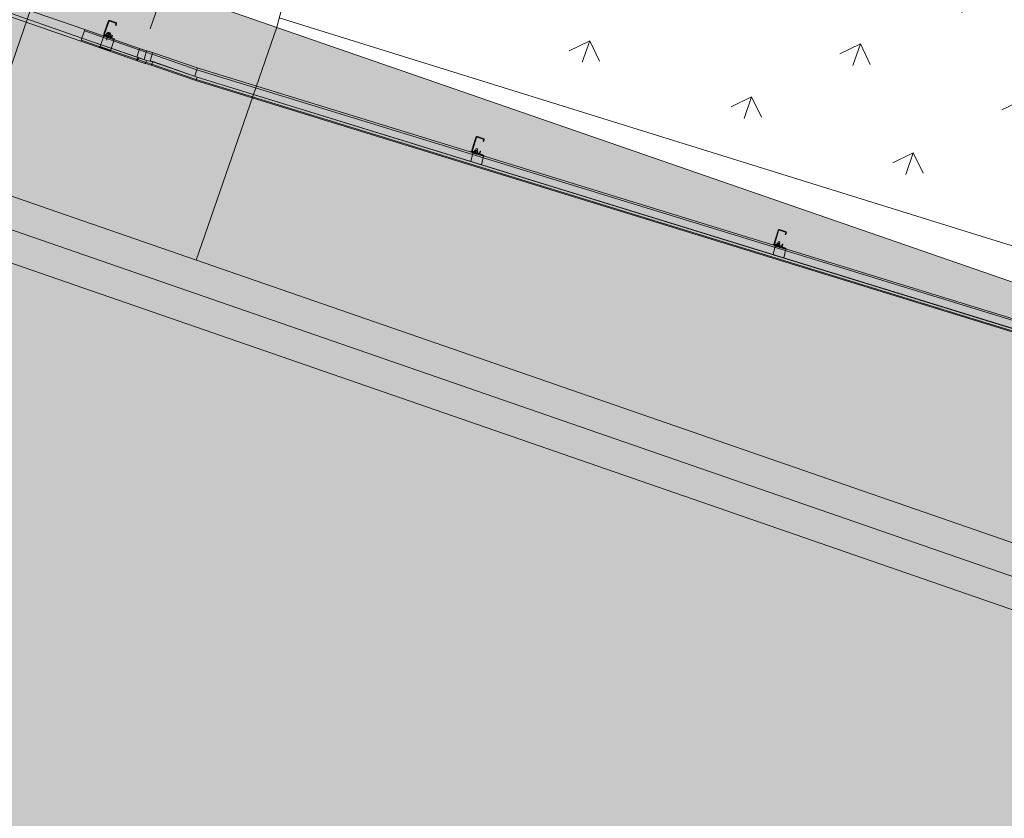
# Model space of a CAD drawing. Header units: metres. Extents: x 7508979 to 7510298, y 5841961 to 5842536.
# Tile 60 of 64: x 7509893.31 to 7509899.51, y 5842405.37 to 5842410.39. Entities that reach past the tile are written whole.
import ezdxf

# ---------------------------------------------------------------- set-up
doc = ezdxf.new("R2010")
doc.units = ezdxf.units.M
doc.linetypes.add('ACAD_ISO10W100', pattern=[18, 12, -3, 0, -3])
for name, color, linetype, lineweight in [('012_AKP-Teren', 74, 'Continuous', 18), ('013_AKP-Osie-2', 142, 'ACAD_ISO10W100', 18), ('07_AKP-Wyposazenie', 133, 'Continuous', 18), ('16_JK_wyposażenie cienka', 200, 'Continuous', 13)]:
    doc.layers.add(name, color=color, linetype=linetype, lineweight=lineweight)
doc.layers.add('03_AKP-Kreskowania', color=7, linetype='Continuous', lineweight=9, true_color=0xa6a6a6)

msp = doc.modelspace()

# ---------------------------------------------------------------- hatches: boundary and pattern name
at = {"layer": '03_AKP-Kreskowania', "ltscale": 100, "transparency": 33554687}
h = msp.add_hatch(dxfattribs=at)
h.set_pattern_fill('GRASS', color=256, scale=0.045, angle=160.90316)
h.set_pattern_definition([(250.90316, (7511633.8898, 5841844.2328), (0.49932114, -1.028167), [0.2143125, -1.4021336]), (205.90316, (7511633.8898, 5841844.2328), (0.49932114, -1.028167), [0.2143125, -0.9286875]), (295.90316, (7511633.8898, 5841844.2328), (1.028167, 0.49932114), [0.2143125, -0.9286875])])
edge = h.paths.add_edge_path()
edge.add_spline(control_points=[(7509560.4281, 5842502.0417), (7509560.9762, 5842501.8269), (7509562.2237, 5842501.368), (7509563.4849, 5842500.9741), (7509564.2028, 5842500.7802)], knot_values=[19454.944206, 19454.944206, 19454.944206, 19454.944206, 21223.462374, 23456.740739, 23456.740739, 23456.740739, 23456.740739], degree=3, periodic=0)
edge.add_line((7509564.2028, 5842500.7802), (7509567.9422, 5842511.5796))
edge.add_line((7509567.9422, 5842511.5796), (7509567.9446, 5842511.601))
edge.add_line((7509567.9446, 5842511.601), (7509564.2647, 5842513.1229))
edge.add_line((7509564.2647, 5842513.1229), (7509560.4281, 5842502.0417))
edge = h.paths.add_edge_path()
edge.add_spline(control_points=[(7509557.9601, 5842503.0982), (7509558.5003, 5842502.8474), (7509559.0446, 5842502.6075), (7509559.5926, 5842502.3793)], knot_values=[24358.247031, 24358.247031, 24358.247031, 24358.247031, 26137.75858, 26137.75858, 26137.75858, 26137.75858], degree=3, periodic=0)
edge.add_line((7509559.5926, 5842502.3793), (7509563.4315, 5842513.4675))
edge.add_line((7509563.4315, 5842513.4675), (7509561.7858, 5842514.1481))
edge.add_line((7509561.7858, 5842514.1481), (7509557.9601, 5842503.0982))
edge = h.paths.add_edge_path()
edge.add_line((7509571.9005, 5842523.027), (7509571.9118, 5842523.0452))
edge.add_line((7509571.9118, 5842523.0452), (7509575.6504, 5842533.8449))
edge.add_spline(control_points=[(7509575.6504, 5842533.8449), (7509574.9664, 5842534.1365), (7509573.7316, 5842534.6067), (7509572.4674, 5842535.0174), (7509571.9038, 5842535.1875)], knot_values=[19454.944206, 19454.944206, 19454.944206, 19454.944206, 21688.222571, 23456.740739, 23456.740739, 23456.740739, 23456.740739], degree=3, periodic=0)
edge.add_line((7509571.9038, 5842535.1875), (7509568.0673, 5842524.1062))
edge.add_line((7509568.0673, 5842524.1062), (7509571.9005, 5842523.027))
edge = h.paths.add_edge_path()
edge.add_line((7509565.4852, 5842524.8333), (7509567.1995, 5842524.3506))
edge.add_line((7509567.1995, 5842524.3506), (7509571.0384, 5842535.4387))
edge.add_spline(control_points=[(7509571.0384, 5842535.4387), (7509570.4667, 5842535.5982), (7509569.8905, 5842535.7463), (7509569.3109, 5842535.8831)], knot_values=[24358.247031, 24358.247031, 24358.247031, 24358.247031, 26137.75858, 26137.75858, 26137.75858, 26137.75858], degree=3, periodic=0)
edge.add_line((7509569.3109, 5842535.8831), (7509565.4852, 5842524.8333))
edge = h.paths.add_edge_path()
edge.add_line((7509887.6326, 5842386.6744), (7509887.5854, 5842386.6908))
edge.add_line((7509887.5854, 5842386.6908), (7509891.9401, 5842399.2688))
edge.add_line((7509891.9401, 5842399.2688), (7509891.8637, 5842399.2926))
edge.add_line((7509891.8637, 5842399.2926), (7509887.4791, 5842386.6283))
edge.add_spline(control_points=[(7509887.4791, 5842386.6283), (7509887.9536, 5842386.3755), (7509890.7836, 5842384.9527), (7509893.6314, 5842383.8847), (7509896.0866, 5842383.23), (7509896.1132, 5842383.223)], knot_values=[21013.433794, 21013.433794, 21013.433794, 21013.433794, 22562.78043, 30165.17056, 30248.311095, 30248.311095, 30248.311095, 30248.311095], degree=3, periodic=0)
edge.add_line((7509896.1132, 5842383.223), (7509900.7195, 5842396.5278))
edge.add_line((7509900.7195, 5842396.5278), (7509891.9879, 5842399.2539))
edge.add_line((7509891.9879, 5842399.2539), (7509887.6326, 5842386.6744))
edge = h.paths.add_edge_path()
edge.add_line((7509903.4828, 5842409.6798), (7509906.9863, 5842419.7991))
edge.add_spline(control_points=[(7509906.9863, 5842419.7991), (7509906.3199, 5842420.0756), (7509903.6823, 5842421.1154), (7509900.9332, 5842421.9377), (7509898.8371, 5842422.185)], knot_values=[9690.860076, 9690.860076, 9690.860076, 9690.860076, 11850.095835, 18161.631326, 18161.631326, 18161.631326, 18161.631326], degree=3, periodic=0)
edge.add_line((7509898.8371, 5842422.185), (7509895.5102, 5842412.5758))
edge.add_line((7509895.5102, 5842412.5758), (7509895.509, 5842412.5713))
edge.add_line((7509895.509, 5842412.5713), (7509903.4828, 5842409.6798))
at = {"layer": '03_AKP-Kreskowania', "ltscale": 100, "transparency": 33554572}
h = msp.add_hatch(color=256, dxfattribs=at)
h.dxf.hatch_style = 1
h.paths.add_polyline_path([(7509885.2083, 5842412.0715), (7509903.8647, 5842405.6122), (7509904.3719, 5842407.0769), (7509893.0701, 5842410.9898), (7509885.7154, 5842413.5362)])
at = {"layer": '03_AKP-Kreskowania', "ltscale": 100, "transparency": 33554687}
h = msp.add_hatch(dxfattribs=at)
h.set_pattern_fill('GRASS', color=256, scale=0.03, angle=160.90316)
h.set_pattern_definition([(250.90316, (7511633.8898, 5841844.2328), (0.33288076, -0.68544467), [0.142875, -0.93475573]), (205.90316, (7511633.8898, 5841844.2328), (0.33288076, -0.68544467), [0.142875, -0.619125]), (295.90316, (7511633.8898, 5841844.2328), (0.68544467, 0.33288076), [0.142875, -0.619125])])
h.paths.add_polyline_path([(7509894.9449, 5842410.4067), (7509902.7732, 5842407.6304), (7509903.4828, 5842409.6798), (7509895.509, 5842412.5713)])
h.paths.add_polyline_path([(7509903.8902, 5842407.7083), (7509903.8429, 5842407.7246), (7509904.4042, 5842409.3456), (7509904.3289, 5842409.3729), (7509903.6237, 5842407.336), (7509904.3719, 5842407.0769), (7509905.0733, 5842409.103), (7509904.4512, 5842409.3286)])
edge = h.paths.add_edge_path()
edge.add_spline(control_points=[(7509892.4459, 5842412.7685), (7509892.2866, 5842412.6366), (7509892.1505, 5842412.4684), (7509892.0382, 5842412.2819)], knot_values=[2629.451271, 2629.451271, 2629.451271, 2629.451271, 3253.535021, 3253.535021, 3253.535021, 3253.535021], degree=3, periodic=0)
edge.add_spline(control_points=[(7509892.0382, 5842412.2819), (7509891.9523, 5842412.1392), (7509891.8803, 5842411.9857), (7509891.8226, 5842411.8294)], knot_values=[3253.535021, 3253.535021, 3253.535021, 3253.535021, 3731.084075, 3731.084075, 3731.084075, 3731.084075], degree=3, periodic=0)
edge.add_spline(control_points=[(7509891.8226, 5842411.8294), (7509891.7832, 5842411.7227), (7509891.7505, 5842411.6147), (7509891.7245, 5842411.5079)], knot_values=[3731.084075, 3731.084075, 3731.084075, 3731.084075, 4057.206867, 4057.206867, 4057.206867, 4057.206867], degree=3, periodic=0)
edge.add_line((7509891.7245, 5842411.5079), (7509893.0701, 5842410.9898))
edge.add_line((7509893.0701, 5842410.9898), (7509893.517, 5842410.8508))
edge.add_line((7509893.517, 5842410.8508), (7509894.4358, 5842412.9582))
edge.add_spline(control_points=[(7509894.4358, 5842412.9582), (7509894.2959, 5842413), (7509894.15, 5842413.0353), (7509894.002, 5842413.0609)], knot_values=[594.994975, 594.994975, 594.994975, 594.994975, 1020.362759, 1020.362759, 1020.362759, 1020.362759], degree=3, periodic=0)
edge.add_spline(control_points=[(7509894.002, 5842413.0609), (7509893.8615, 5842413.0853), (7509893.7191, 5842413.101), (7509893.5782, 5842413.1052)], knot_values=[1020.362759, 1020.362759, 1020.362759, 1020.362759, 1424.378489, 1424.378489, 1424.378489, 1424.378489], degree=3, periodic=0)
edge.add_spline(control_points=[(7509893.5782, 5842413.1052), (7509893.3835, 5842413.1111), (7509893.1917, 5842413.0952), (7509893.0117, 5842413.0505)], knot_values=[1424.378489, 1424.378489, 1424.378489, 1424.378489, 1982.492123, 1982.492123, 1982.492123, 1982.492123], degree=3, periodic=0)
edge.add_spline(control_points=[(7509893.0117, 5842413.0505), (7509892.8772, 5842413.017), (7509892.6786, 5842412.9401), (7509892.5046, 5842412.8172), (7509892.4459, 5842412.7685)], knot_values=[1982.492123, 1982.492123, 1982.492123, 1982.492123, 2399.181228, 2629.451271, 2629.451271, 2629.451271, 2629.451271], degree=3, periodic=0)
h.paths.add_polyline_path([(7509891.9879, 5842399.2539), (7509900.7195, 5842396.5278), (7509900.9366, 5842397.1548), (7509892.1739, 5842400.1886), (7509891.8637, 5842399.2926), (7509891.9401, 5842399.2688), (7509892.1951, 5842400.0051), (7509892.2423, 5842399.9887)])
edge = h.paths.add_edge_path()
edge.add_spline(control_points=[(7509889.0589, 5842400.1672), (7509889.2429, 5842400.0965), (7509889.4319, 5842400.0447), (7509889.6208, 5842399.9929)], knot_values=[0, 0, 0, 0, 588.306785, 588.306785, 588.306785, 588.306785], degree=3, periodic=0)
edge.add_line((7509889.6405, 5842399.9873), (7509889.6403, 5842399.9868))
edge.add_line((7509889.6403, 5842399.9868), (7509889.9155, 5842399.9009))
edge.add_line((7509889.9155, 5842399.9009), (7509890.2462, 5842400.856))
edge.add_line((7509890.2462, 5842400.856), (7509888.2758, 5842401.5382))
edge.add_spline(control_points=[(7509888.2758, 5842401.5382), (7509888.2171, 5842401.4772), (7509888.184, 5842401.3993), (7509888.171, 5842401.3136)], knot_values=[2080.488273, 2080.488273, 2080.488273, 2080.488273, 2335.275381, 2335.275381, 2335.275381, 2335.275381], degree=3, periodic=0)
edge.add_spline(control_points=[(7509888.171, 5842401.3136), (7509888.1482, 5842401.1635), (7509888.1865, 5842400.989), (7509888.2553, 5842400.8374)], knot_values=[1634.711252, 1634.711252, 1634.711252, 1634.711252, 2080.488273, 2080.488273, 2080.488273, 2080.488273], degree=3, periodic=0)
edge.add_spline(control_points=[(7509888.2553, 5842400.8374), (7509888.266, 5842400.8137), (7509888.3497, 5842400.6454), (7509888.4665, 5842400.5161), (7509888.582, 5842400.4252)], knot_values=[1128.200005, 1128.200005, 1128.200005, 1128.200005, 1197.724864, 1634.711252, 1634.711252, 1634.711252, 1634.711252], degree=3, periodic=0)
edge.add_spline(control_points=[(7509888.582, 5842400.4252), (7509888.7205, 5842400.3162), (7509888.885, 5842400.2345), (7509889.0538, 5842400.1692), (7509889.0589, 5842400.1672)], knot_values=[588.306785, 588.306785, 588.306785, 588.306785, 1111.789871, 1128.200005, 1128.200005, 1128.200005, 1128.200005], degree=3, periodic=0)
at = {"layer": '03_AKP-Kreskowania', "ltscale": 100, "transparency": 33554636}
h = msp.add_hatch(color=256, dxfattribs=at)
h.dxf.hatch_style = 1
h.paths.add_polyline_path([(7509885.0105, 5842411.9283), (7509903.7993, 5842405.4232), (7509903.8647, 5842405.6122), (7509885.076, 5842412.1173)])
at = {"layer": '03_AKP-Kreskowania', "ltscale": 100, "transparency": 33554508}
h = msp.add_hatch(color=256, dxfattribs=at)
h.dxf.hatch_style = 1
edge = h.paths.add_edge_path()
edge.add_arc((7509901.216, 5842400.0934), 0.5, 160.90316, 520.90316)
h.paths.add_polyline_path([(7509882.6731, 5842405.3297), (7509901.5091, 5842398.8083), (7509903.7993, 5842405.4231), (7509884.9633, 5842411.9445)])

# ---------------------------------------------------------------- linework, layer by layer
at = {"layer": '012_AKP-Teren', "ltscale": 100}
msp.add_line((7509894.9449, 5842410.4067), (7509904.4961, 5842407.4358), dxfattribs=at)
at = {"layer": '013_AKP-Osie-2', "ltscale": 100}
msp.add_line((7509903.734, 5842405.2346), (7509582.4849, 5842516.4573), dxfattribs=at)
at = {"layer": '013_AKP-Osie-2', "ltscale": 75}
msp.add_line((7509894.1317, 5842410.3365), (7509898.469, 5842422.8639), dxfattribs=at)
at = {"layer": '07_AKP-Wyposazenie', "ltscale": 100}
for p, q in [((7509903.7993, 5842405.4232), (7509564.7806, 5842522.7981)), ((7509894.9292, 5842410.3462), (7509895.5114, 5842412.5804)), ((7509893.0701, 5842410.9898), (7509904.3719, 5842407.0769)), ((7509893.5114, 5842410.837), (7509893.0042, 5842409.3723)), ((7509894.9292, 5842410.3462), (7509894.422, 5842408.8815)), ((7509892.563, 5842409.5251), (7509903.8647, 5842405.6122))]:
    msp.add_line(p, q, dxfattribs=at)
at = {"layer": '16_JK_wyposażenie cienka'}
for p, q in [((7509565.2196, 5842524.0662), (7509893.7214, 5842410.3325)), ((7509565.1941, 5842523.9925), (7509893.6959, 5842410.2588)), ((7509565.201, 5842524.0123), (7509893.7028, 5842410.2787)), ((7509893.868, 5842410.3831), (7509893.8413, 5842410.306)), ((7509893.872, 5842410.3817), (7509893.8453, 5842410.3046)), ((7509893.8784, 5842410.3848), (7509893.9139, 5842410.3725)), ((7509893.9153, 5842410.3764), (7509893.8797, 5842410.3887)), ((7509893.8928, 5842410.3843), (7509893.8928, 5842410.3842)), ((7509893.9079, 5842410.379), (7509893.9079, 5842410.379)), ((7509893.9164, 5842410.3674), (7509893.9138, 5842410.36)), ((7509893.9178, 5842410.3586), (7509893.9203, 5842410.366)), ((7509893.7028, 5842410.2787), (7509893.7184, 5842410.3238)), ((7509893.7214, 5842410.3325), (7509893.7184, 5842410.3238)), ((7509894.0637, 5842410.2042), (7509893.7184, 5842410.3238)), ((7509894.0658, 5842410.2133), (7509893.7214, 5842410.3325)), ((7509893.8544, 5842410.3004), (7509893.8576, 5842410.3098)), ((7509893.8597, 5842410.3102), (7509893.8576, 5842410.3098)), ((7509893.8613, 5842410.3096), (7509893.8597, 5842410.3102)), ((7509893.861, 5842410.2982), (7509893.8642, 5842410.3075)), ((7509893.8711, 5842410.3062), (7509893.8613, 5842410.3096)), ((7509893.8635, 5842410.3089), (7509893.8655, 5842410.3145)), ((7509893.8668, 5842410.3151), (7509893.8655, 5842410.3145)), ((7509893.8806, 5842410.3093), (7509893.8655, 5842410.3145)), ((7509893.8668, 5842410.3151), (7509893.88, 5842410.3106)), ((7509893.8809, 5842410.3028), (7509893.8711, 5842410.3062)), ((7509893.8786, 5842410.3036), (7509893.8806, 5842410.3093)), ((7509893.88, 5842410.3106), (7509893.8806, 5842410.3093)), ((7509893.9138, 5842410.36), (7509893.9178, 5842410.3586)), ((7509893.6986, 5842410.2664), (7509893.6959, 5842410.2588)), ((7509894.0474, 5842410.1372), (7509893.6959, 5842410.2588)), ((7509893.6986, 5842410.2664), (7509893.7025, 5842410.2777)), ((7509894.0507, 5842410.1445), (7509893.6986, 5842410.2664)), ((7509893.7025, 5842410.2777), (7509893.7028, 5842410.2787)), ((7509894.0549, 5842410.1557), (7509893.7025, 5842410.2777)), ((7509894.0569, 5842410.1561), (7509893.7028, 5842410.2787)), ((7509893.8405, 5842410.2913), (7509893.8166, 5842410.2221)), ((7509893.8405, 5842410.2913), (7509893.8421, 5842410.2959)), ((7509893.8405, 5842410.2913), (7509893.9067, 5842410.2684)), ((7509893.8421, 5842410.2959), (7509893.9082, 5842410.273)), ((7509893.847, 5842410.2943), (7509893.8826, 5842410.2819)), ((7509893.8839, 5842410.2859), (7509893.8484, 5842410.2982)), ((7509893.852, 5842410.297), (7509893.853, 5842410.2998)), ((7509893.853, 5842410.2998), (7509893.8813, 5842410.29)), ((7509893.8558, 5842410.2988), (7509893.8544, 5842410.3004)), ((7509893.8577, 5842410.295), (7509893.8547, 5842410.2864)), ((7509893.8692, 5842410.3009), (7509893.8571, 5842410.266)), ((7509893.8747, 5842410.2891), (7509893.8717, 5842410.2805)), ((7509893.874, 5842410.2936), (7509893.8773, 5842410.303)), ((7509893.8785, 5842410.291), (7509893.8806, 5842410.2914)), ((7509893.8803, 5842410.2872), (7509893.8813, 5842410.29)), ((7509893.8806, 5842410.2914), (7509893.8838, 5842410.3007)), ((7509893.8824, 5842410.3023), (7509893.8809, 5842410.3028)), ((7509893.8824, 5842410.3023), (7509893.8838, 5842410.3007)), ((7509893.8827, 5842410.1992), (7509893.9067, 5842410.2684)), ((7509893.8916, 5842410.2958), (7509893.889, 5842410.2884)), ((7509893.8955, 5842410.2944), (7509893.8916, 5842410.2958)), ((7509893.893, 5842410.287), (7509893.8955, 5842410.2944)), ((7509893.9082, 5842410.273), (7509893.9067, 5842410.2684)), ((7509893.8827, 5842410.1992), (7509893.8166, 5842410.2221)), ((7509893.8836, 5842410.2018), (7509893.8174, 5842410.2247)), ((7509894.0637, 5842410.2042), (7509894.0489, 5842410.1589)), ((7509894.0489, 5842410.1589), (7509894.0637, 5842410.2042)), ((7509894.1079, 5842410.1889), (7509894.0637, 5842410.2042)), ((7509894.1092, 5842410.1983), (7509894.0658, 5842410.2133)), ((7509894.0825, 5842410.2076), (7509894.1413, 5842410.1903)), ((7509894.1079, 5842410.1889), (7509894.0939, 5842410.1432)), ((7509894.1092, 5842410.1983), (7509894.1476, 5842410.1882)), ((7509894.1414, 5842410.1903), (7509894.1476, 5842410.1882)), ((7509894.1476, 5842410.1882), (7509894.4276, 5842410.0913)), ((7509894.0474, 5842410.1372), (7509894.0509, 5842410.136)), ((7509894.0507, 5842410.1445), (7509894.0545, 5842410.1432)), ((7509894.1012, 5842410.1185), (7509894.0509, 5842410.1359)), ((7509894.1055, 5842410.1255), (7509894.0545, 5842410.1432)), ((7509894.0567, 5842410.1552), (7509894.0569, 5842410.1557)), ((7509894.0567, 5842410.1552), (7509894.057, 5842410.155)), ((7509894.0569, 5842410.1561), (7509894.0569, 5842410.1557)), ((7509894.11, 5842410.1377), (7509894.0569, 5842410.1561)), ((7509894.0569, 5842410.1557), (7509894.0569, 5842410.1561)), ((7509894.0569, 5842410.1557), (7509894.057, 5842410.155)), ((7509894.1101, 5842410.1366), (7509894.0587, 5842410.1544)), ((7509894.1101, 5842410.1366), (7509894.1055, 5842410.1255)), ((7509894.11, 5842410.1377), (7509894.1101, 5842410.1366)), ((7509894.1459, 5842410.1765), (7509894.1327, 5842410.1334)), ((7509894.1489, 5842410.1295), (7509894.143, 5842410.1144)), ((7509894.1459, 5842410.1765), (7509894.4259, 5842410.0795)), ((7509894.1487, 5842410.1304), (7509894.1489, 5842410.1295)), ((7509894.1487, 5842410.1304), (7509894.4287, 5842410.0334)), ((7509894.1489, 5842410.1295), (7509894.4289, 5842410.0326)), ((7509894.1395, 5842410.1084), (7509894.4195, 5842410.0115)), ((7509894.143, 5842410.1144), (7509894.423, 5842410.0174)), ((7509894.4259, 5842410.0795), (7509894.4134, 5842410.0387)), ((7509894.4259, 5842410.0795), (7509904.3551, 5842407.0286)), ((7509894.4276, 5842410.0913), (7509904.3579, 5842407.0365)), ((7509894.4195, 5842410.0115), (7509904.3309, 5842406.9587)), ((7509894.4289, 5842410.0326), (7509894.423, 5842410.0174)), ((7509894.423, 5842410.0174), (7509904.3337, 5842406.9667)), ((7509894.4287, 5842410.0334), (7509904.3375, 5842406.9778)), ((7509894.4287, 5842410.0334), (7509894.4289, 5842410.0326)), ((7509894.4289, 5842410.0326), (7509904.3372, 5842406.9768)), ((7509896.182, 5842409.653), (7509896.1573, 5842409.5728)), ((7509896.1611, 5842409.5716), (7509896.1858, 5842409.6519)), ((7509896.1908, 5842409.6545), (7509896.2281, 5842409.643)), ((7509896.2293, 5842409.6469), (7509896.192, 5842409.6583)), ((7509896.2307, 5842409.638), (7509896.2278, 5842409.6285)), ((7509896.2278, 5842409.6285), (7509896.2316, 5842409.6273)), ((7509896.2316, 5842409.6273), (7509896.2346, 5842409.6369)), ((7509896.1626, 5842409.5628), (7509896.1513, 5842409.5662)), ((7509896.1626, 5842409.5628), (7509896.1999, 5842409.5513)), ((7509896.201, 5842409.5551), (7509896.1638, 5842409.5666)), ((7509896.1724, 5842409.5639), (7509896.173, 5842409.5658)), ((7509896.193, 5842409.5597), (7509896.173, 5842409.5658)), ((7509896.1766, 5842409.5735), (7509896.1745, 5842409.5666)), ((7509896.1761, 5842409.5649), (7509896.1746, 5842409.5665)), ((7509896.1789, 5842409.574), (7509896.1767, 5842409.5735)), ((7509896.1789, 5842409.574), (7509896.1927, 5842409.5697)), ((7509896.1812, 5842409.5721), (7509896.1791, 5842409.5652)), ((7509896.181, 5842409.5733), (7509896.1841, 5842409.5834)), ((7509896.1853, 5842409.584), (7509896.1841, 5842409.5834)), ((7509896.1841, 5842409.5834), (7509896.1937, 5842409.5805)), ((7509896.1931, 5842409.5816), (7509896.1853, 5842409.584)), ((7509896.19, 5842409.5693), (7509896.1879, 5842409.5625)), ((7509896.1899, 5842409.5606), (7509896.1921, 5842409.5611)), ((7509896.1906, 5842409.5704), (7509896.1937, 5842409.5805)), ((7509896.1943, 5842409.568), (7509896.1922, 5842409.5611)), ((7509896.1924, 5842409.5578), (7509896.193, 5842409.5597)), ((7509896.1927, 5842409.5697), (7509896.1942, 5842409.5681)), ((7509896.1931, 5842409.5816), (7509896.1937, 5842409.5805)), ((7509896.209, 5842409.5673), (7509896.206, 5842409.5578)), ((7509896.2128, 5842409.5661), (7509896.209, 5842409.5673)), ((7509896.2099, 5842409.5566), (7509896.2128, 5842409.5661)), ((7509896.1633, 5842409.5528), (7509896.1505, 5842409.5016)), ((7509896.151, 5842409.5014), (7509896.1645, 5842409.5552)), ((7509896.1586, 5842409.5587), (7509896.164, 5842409.5571)), ((7509896.1645, 5842409.5552), (7509896.2311, 5842409.5347)), ((7509896.1999, 5842409.5513), (7509896.2321, 5842409.5414)), ((7509896.2311, 5842409.5347), (7509896.2177, 5842409.4809)), ((7509898.0846, 5842409.0678), (7509898.0599, 5842408.9875)), ((7509898.0637, 5842408.9863), (7509898.0884, 5842409.0666)), ((7509898.0934, 5842409.0692), (7509898.1307, 5842409.0578)), ((7509898.1319, 5842409.0616), (7509898.0946, 5842409.0731)), ((7509898.1333, 5842409.0528), (7509898.1304, 5842409.0432)), ((7509898.1304, 5842409.0432), (7509898.1342, 5842409.042)), ((7509898.1342, 5842409.042), (7509898.1372, 5842409.0516)), ((7509898.0659, 5842408.9675), (7509898.0531, 5842408.9163)), ((7509898.0536, 5842408.9162), (7509898.0671, 5842408.9699)), ((7509898.0652, 5842408.9775), (7509898.0539, 5842408.9809)), ((7509898.0613, 5842408.9735), (7509898.0666, 5842408.9718)), ((7509898.0652, 5842408.9775), (7509898.1025, 5842408.966)), ((7509898.1037, 5842408.9698), (7509898.0664, 5842408.9813)), ((7509898.0671, 5842408.9699), (7509898.1337, 5842408.9494)), ((7509898.075, 5842408.9787), (7509898.0756, 5842408.9806)), ((7509898.0956, 5842408.9744), (7509898.0756, 5842408.9806)), ((7509898.0792, 5842408.9882), (7509898.0771, 5842408.9813)), ((7509898.0787, 5842408.9796), (7509898.0772, 5842408.9812)), ((7509898.0815, 5842408.9887), (7509898.0793, 5842408.9882)), ((7509898.0815, 5842408.9887), (7509898.0953, 5842408.9844)), ((7509898.0838, 5842408.9868), (7509898.0817, 5842408.9799)), ((7509898.0836, 5842408.988), (7509898.0867, 5842408.9981)), ((7509898.0879, 5842408.9988), (7509898.0867, 5842408.9981)), ((7509898.0867, 5842408.9981), (7509898.0963, 5842408.9952)), ((7509898.0957, 5842408.9964), (7509898.0879, 5842408.9988)), ((7509898.0926, 5842408.9841), (7509898.0905, 5842408.9772)), ((7509898.0925, 5842408.9754), (7509898.0947, 5842408.9758)), ((7509898.0932, 5842408.9851), (7509898.0963, 5842408.9952)), ((7509898.0969, 5842408.9828), (7509898.0948, 5842408.9759)), ((7509898.095, 5842408.9725), (7509898.0956, 5842408.9744)), ((7509898.0953, 5842408.9844), (7509898.0968, 5842408.9828)), ((7509898.0957, 5842408.9964), (7509898.0963, 5842408.9952)), ((7509898.1025, 5842408.966), (7509898.1347, 5842408.9561)), ((7509898.1116, 5842408.982), (7509898.1087, 5842408.9725)), ((7509898.1154, 5842408.9809), (7509898.1116, 5842408.982)), ((7509898.1125, 5842408.9713), (7509898.1154, 5842408.9809)), ((7509898.1337, 5842408.9494), (7509898.1203, 5842408.8957))]:
    msp.add_line(p, q, dxfattribs=at)
for centre, radius, start, end in [((7509893.8767, 5842410.3801), 0.0092, 70.90353, 160.9039), ((7509893.8767, 5842410.3801), 0.005, 70.90353, 160.90353), ((7509893.9126, 5842410.3687), 0.004, 340.90352, 70.90353), ((7509893.9126, 5842410.3687), 0.0082, 340.90352, 70.90353), ((7509893.85, 5842410.3029), 0.0092, 160.90353, 250.90353), ((7509893.85, 5842410.3029), 0.005, 160.90353, 250.90353), ((7509893.8852, 5842410.2897), 0.0082, 250.90353, 340.90352), ((7509893.8852, 5842410.2897), 0.004, 250.90353, 340.90352), ((7509896.1896, 5842409.6507), 0.008, 72.90316, 162.90316), ((7509896.1896, 5842409.6507), 0.004, 72.90316, 162.90316), ((7509896.2269, 5842409.6392), 0.004, 342.90316, 72.90316), ((7509896.2269, 5842409.6392), 0.008, 342.90316, 72.90316), ((7509896.1649, 5842409.5704), 0.008, 162.90316, 252.90316), ((7509896.1649, 5842409.5704), 0.004, 162.90316, 252.90316), ((7509896.2022, 5842409.5589), 0.008, 252.90316, 342.90316), ((7509896.2022, 5842409.5589), 0.004, 252.90316, 342.90316), ((7509898.0922, 5842409.0654), 0.008, 72.90316, 162.90316), ((7509898.0922, 5842409.0654), 0.004, 72.90316, 162.90316), ((7509898.1295, 5842409.054), 0.004, 342.90316, 72.90316), ((7509898.1295, 5842409.054), 0.008, 342.90316, 72.90316), ((7509898.0676, 5842408.9851), 0.008, 162.90316, 252.90316), ((7509898.0676, 5842408.9851), 0.004, 162.90316, 252.90316), ((7509898.1048, 5842408.9737), 0.008, 252.90316, 342.90316), ((7509898.1048, 5842408.9737), 0.004, 252.90316, 342.90316)]:
    msp.add_arc(centre, radius, start, end, dxfattribs=at)
for centre, major_axis, ratio, start_param, end_param in [((7509894.0619, 5842410.202), (0.0039, 0.0113), 0.078702, 4.941621, 6.283185), ((7509894.0619, 5842410.202), (-0.0039, -0.0113), 0.078702, 1.800028, 3.141593), ((7509894.1053, 5842410.1869), (0.0039, 0.0113), 0.156434, 4.941621, 6.283185), ((7509894.1364, 5842410.1762), (0.0049, 0.0142), 0.156434, 0, 0.011885), ((7509894.1426, 5842410.174), (0.0049, 0.0142), 0.156434, 4.941621, 6.283185), ((7509894.1052, 5842410.1298), (-0.0039, -0.0113), 0.156434, 0, 1.234122), ((7509894.1424, 5842410.1169), (-0.00294, -0.0085), 0.156434, 0.0119, 1.315614), ((7509894.4226, 5842410.0771), (0.0049, 0.0142), 0.156434, 4.941621, 6.283185), ((7509894.4224, 5842410.02), (-0.00294, -0.0085), 0.156434, 0, 1.315614)]:
    msp.add_ellipse(centre, major_axis=major_axis, ratio=ratio, start_param=start_param, end_param=end_param, dxfattribs=at)
at = {"layer": '16_JK_wyposażenie cienka', "extrusion": (0, 0, -1)}
for centre, major_axis, start_param, end_param in [((7509896.1472, 5842409.5528), (0.0041, 0.0134), -0.872574, 0), ((7509896.1613, 5842409.5485), (0.0041, 0.0134), 0, 1.023804), ((7509896.1613, 5842409.5485), (0.00265, 0.0086), 0, 1.023804), ((7509896.228, 5842409.528), (0.0041, 0.0134), 0, 1.023804), ((7509898.0498, 5842408.9676), (0.0041, 0.0134), -0.872574, 0), ((7509898.0639, 5842408.9632), (0.00265, 0.0086), 0, 1.023804), ((7509898.0639, 5842408.9632), (0.0041, 0.0134), 0, 1.023804), ((7509898.1306, 5842408.9427), (0.0041, 0.0134), 0, 1.023804)]:
    msp.add_ellipse(centre, major_axis=major_axis, ratio=0.087156, start_param=start_param, end_param=end_param, dxfattribs=at)
at = {"layer": '16_JK_wyposażenie cienka'}
for points, weights in [([(7509893.8613, 5842410.3096), (7509893.8597, 5842410.3102), (7509893.8576, 5842410.3098)], [1, 1.0379548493, 1]), ([(7509893.8642, 5842410.3075), (7509893.8628, 5842410.3091), (7509893.8613, 5842410.3096)], [1, 1.0379548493, 1]), ([(7509893.8711, 5842410.3062), (7509893.868, 5842410.3073), (7509893.8642, 5842410.3075)], [1, 1.0379548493, 1]), ([(7509893.8773, 5842410.303), (7509893.8741, 5842410.3052), (7509893.8711, 5842410.3062)], [1, 1.0379548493, 1]), ([(7509893.8809, 5842410.3028), (7509893.8794, 5842410.3034), (7509893.8773, 5842410.303)], [1, 1.0379548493, 1]), ([(7509893.8544, 5842410.3004), (7509893.8558, 5842410.2988), (7509893.8573, 5842410.2983)], [1, 1.0379548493, 1]), ([(7509893.8573, 5842410.2983), (7509893.8588, 5842410.2978), (7509893.861, 5842410.2982)], [1, 1.0379548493, 1]), ([(7509893.861, 5842410.2982), (7509893.8641, 5842410.296), (7509893.8671, 5842410.2949)], [1, 1.0379548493, 1]), ([(7509893.8671, 5842410.2949), (7509893.8702, 5842410.2939), (7509893.874, 5842410.2936)], [1, 1.0379548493, 1]), ([(7509893.874, 5842410.2936), (7509893.8755, 5842410.292), (7509893.877, 5842410.2915)], [1, 1.0379548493, 1]), ([(7509893.877, 5842410.2915), (7509893.8785, 5842410.291), (7509893.8806, 5842410.2914)], [1, 1.0379548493, 1]), ([(7509893.8838, 5842410.3007), (7509893.8824, 5842410.3023), (7509893.8809, 5842410.3028)], [1, 1.0379548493, 1]), ([(7509896.1745, 5842409.5666), (7509896.1745, 5842409.5665), (7509896.1746, 5842409.5665)], [1, 1.00265939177, 1.00522735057]), ([(7509896.1791, 5842409.5652), (7509896.1764, 5842409.5646), (7509896.1745, 5842409.5666)], [1, 1.15470053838, 1]), ([(7509896.1766, 5842409.5735), (7509896.1793, 5842409.574), (7509896.1812, 5842409.5721)], [1, 1.15470053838, 1]), ([(7509896.1767, 5842409.5735), (7509896.1767, 5842409.5735), (7509896.1766, 5842409.5735)], [1.00522735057, 1.00265939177, 1]), ([(7509896.1879, 5842409.5625), (7509896.1831, 5842409.5625), (7509896.1791, 5842409.5652)], [1, 1.15470053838, 1]), ([(7509896.1812, 5842409.5721), (7509896.186, 5842409.572), (7509896.19, 5842409.5693)], [1, 1.15470053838, 1]), ([(7509896.1922, 5842409.5611), (7509896.1896, 5842409.5605), (7509896.1879, 5842409.5625)], [1, 1.15470053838, 1]), ([(7509896.19, 5842409.5693), (7509896.1925, 5842409.57), (7509896.1943, 5842409.568)], [1, 1.15470053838, 1]), ([(7509898.0771, 5842408.9813), (7509898.0771, 5842408.9813), (7509898.0772, 5842408.9812)], [1, 1.00265939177, 1.00522735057]), ([(7509898.0817, 5842408.9799), (7509898.079, 5842408.9793), (7509898.0771, 5842408.9813)], [1, 1.15470053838, 1]), ([(7509898.0792, 5842408.9882), (7509898.0819, 5842408.9888), (7509898.0838, 5842408.9868)], [1, 1.15470053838, 1]), ([(7509898.0793, 5842408.9882), (7509898.0793, 5842408.9882), (7509898.0792, 5842408.9882)], [1.00522735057, 1.00265939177, 1]), ([(7509898.0905, 5842408.9772), (7509898.0857, 5842408.9773), (7509898.0817, 5842408.9799)], [1, 1.15470053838, 1]), ([(7509898.0838, 5842408.9868), (7509898.0886, 5842408.9867), (7509898.0926, 5842408.9841)], [1, 1.15470053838, 1]), ([(7509898.0948, 5842408.9759), (7509898.0922, 5842408.9753), (7509898.0905, 5842408.9772)], [1, 1.15470053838, 1]), ([(7509898.0926, 5842408.9841), (7509898.0951, 5842408.9847), (7509898.0969, 5842408.9828)], [1, 1.15470053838, 1])]:
    msp.add_rational_spline(points, weights, degree=2, dxfattribs=at)
for points, degree in [([(7509894.0825, 5842410.2075), (7509894.1158, 5842410.1971), (7509894.1286, 5842410.1937), (7509894.1414, 5842410.1903)], 3), ([(7509894.1079, 5842410.1889), (7509894.1206, 5842410.1848), (7509894.1333, 5842410.1806), (7509894.1459, 5842410.1765)], 3), ([(7509894.0475, 5842410.1372), (7509894.0474, 5842410.1372), (7509894.0474, 5842410.1372), (7509894.0474, 5842410.1372)], 3), ([(7509894.055, 5842410.1557), (7509894.0535, 5842410.152), (7509894.0521, 5842410.1482), (7509894.0507, 5842410.1445)], 3), ([(7509894.0507, 5842410.1445), (7509894.0507, 5842410.1445)], 1), ([(7509894.0507, 5842410.1445), (7509894.0507, 5842410.1445), (7509894.0507, 5842410.1445), (7509894.0507, 5842410.1445)], 3), ([(7509894.0509, 5842410.136), (7509894.0509, 5842410.1359)], 1), ([(7509894.0509, 5842410.136), (7509894.0509, 5842410.136), (7509894.0509, 5842410.136), (7509894.0509, 5842410.136)], 3), ([(7509894.0587, 5842410.1544), (7509894.0573, 5842410.1507), (7509894.0559, 5842410.147), (7509894.0545, 5842410.1432)], 3), ([(7509894.0545, 5842410.1432), (7509894.0545, 5842410.1432)], 1), ([(7509894.0545, 5842410.1432), (7509894.0545, 5842410.1432), (7509894.0545, 5842410.1432), (7509894.0545, 5842410.1432)], 3), ([(7509894.055, 5842410.1557), (7509894.0555, 5842410.1555), (7509894.0561, 5842410.1553), (7509894.0567, 5842410.1552)], 3), ([(7509894.057, 5842410.155), (7509894.0576, 5842410.1548), (7509894.0581, 5842410.1546), (7509894.0587, 5842410.1544)], 3), ([(7509894.1395, 5842410.1084), (7509894.1268, 5842410.1118), (7509894.114, 5842410.1151), (7509894.1013, 5842410.1185)], 3), ([(7509894.1055, 5842410.1255), (7509894.118, 5842410.1218), (7509894.1305, 5842410.1181), (7509894.143, 5842410.1144)], 3), ([(7509894.11, 5842410.1377), (7509894.1229, 5842410.1353), (7509894.1358, 5842410.1328), (7509894.1487, 5842410.1304)], 3), ([(7509894.1101, 5842410.1366), (7509894.123, 5842410.1342), (7509894.136, 5842410.1319), (7509894.1489, 5842410.1295)], 3)]:
    msp.add_open_spline(points, degree=degree, dxfattribs=at)
for points, knots in [([(7509894.0507, 5842410.1445), (7509894.0506, 5842410.1442), (7509894.0505, 5842410.1438), (7509894.0502, 5842410.1432), (7509894.0501, 5842410.1428), (7509894.0498, 5842410.1422), (7509894.0497, 5842410.1419), (7509894.0494, 5842410.1412), (7509894.0493, 5842410.141), (7509894.0491, 5842410.1404), (7509894.049, 5842410.1401), (7509894.0488, 5842410.1396), (7509894.0487, 5842410.1394), (7509894.0485, 5842410.1392), (7509894.0485, 5842410.1391), (7509894.0484, 5842410.1389), (7509894.0484, 5842410.1387), (7509894.0482, 5842410.1384), (7509894.0481, 5842410.1382), (7509894.0479, 5842410.1379), (7509894.0479, 5842410.1378), (7509894.0477, 5842410.1375), (7509894.0477, 5842410.1375), (7509894.0475, 5842410.1372), (7509894.0474, 5842410.1371), (7509894.0474, 5842410.1372)], [1.273118, 1.273118, 1.273118, 1.273118, 1.371134, 1.371134, 1.474064, 1.474064, 1.57711, 1.57711, 1.680288, 1.680288, 1.783612, 1.783612, 1.887091, 1.887091, 1.897262, 1.897262, 1.990733, 1.990733, 2.09454, 2.09454, 2.198512, 2.198512, 2.302646, 2.302646, 2.525411, 2.525411, 2.525411, 2.525411]), ([(7509894.0474, 5842410.1372), (7509894.0474, 5842410.1371), (7509894.0475, 5842410.1371), (7509894.0476, 5842410.1371), (7509894.0477, 5842410.137), (7509894.0478, 5842410.137), (7509894.0478, 5842410.137), (7509894.048, 5842410.137), (7509894.0481, 5842410.1369), (7509894.0485, 5842410.1368), (7509894.0487, 5842410.1367), (7509894.049, 5842410.1366), (7509894.0492, 5842410.1365), (7509894.0495, 5842410.1364), (7509894.0497, 5842410.1364), (7509894.0501, 5842410.1362), (7509894.0503, 5842410.1362), (7509894.0506, 5842410.1361), (7509894.0507, 5842410.136), (7509894.0508, 5842410.136), (7509894.0509, 5842410.136), (7509894.0509, 5842410.1359)], [36.521085, 36.521085, 36.521085, 36.521085, 36.744424, 36.744424, 37.091432, 37.091432, 37.103458, 37.103458, 37.809501, 37.809501, 38.515543, 38.515543, 39.221586, 39.221586, 39.927629, 39.927629, 40.75464, 40.75464, 41.168146, 41.168146, 41.324593, 41.324593, 41.324593, 41.324593]), ([(7509894.0507, 5842410.1445), (7509894.0504, 5842410.1437), (7509894.0501, 5842410.1429), (7509894.0496, 5842410.1415), (7509894.0493, 5842410.1409), (7509894.0486, 5842410.1393), (7509894.0483, 5842410.1385), (7509894.0478, 5842410.1375), (7509894.0476, 5842410.1372), (7509894.0475, 5842410.1372)], [-1.48272, -1.48272, -1.48272, -1.48272, -1.211406, -1.211406, -0.940163, -0.940163, -0.470508, -0.470508, -0.080633, -0.080633, -0.080633, -0.080633]), ([(7509894.0549, 5842410.1557), (7509894.0548, 5842410.1554), (7509894.0547, 5842410.1551), (7509894.0545, 5842410.1545), (7509894.0544, 5842410.1542), (7509894.0541, 5842410.1536), (7509894.054, 5842410.1533), (7509894.0538, 5842410.1526), (7509894.0537, 5842410.1523), (7509894.0534, 5842410.1517), (7509894.0533, 5842410.1514), (7509894.0531, 5842410.1508), (7509894.053, 5842410.1505), (7509894.0528, 5842410.1501), (7509894.0528, 5842410.1501), (7509894.0527, 5842410.1498), (7509894.0526, 5842410.1495), (7509894.0524, 5842410.1489), (7509894.0523, 5842410.1486), (7509894.052, 5842410.148), (7509894.0519, 5842410.1477), (7509894.0517, 5842410.147), (7509894.0515, 5842410.1467), (7509894.0512, 5842410.1458), (7509894.0509, 5842410.1451), (7509894.0507, 5842410.1445)], [0.0052, 0.0052, 0.0052, 0.0052, 0.105668, 0.105668, 0.211336, 0.211336, 0.317003, 0.317003, 0.422671, 0.422671, 0.528339, 0.528339, 0.634007, 0.634007, 0.636035, 0.636035, 0.739675, 0.739675, 0.845343, 0.845343, 0.95101, 0.95101, 1.056678, 1.056678, 1.273118, 1.273118, 1.273118, 1.273118]), ([(7509894.0509, 5842410.1359), (7509894.0509, 5842410.1359), (7509894.051, 5842410.1359), (7509894.0511, 5842410.136), (7509894.0511, 5842410.1361), (7509894.0513, 5842410.1362), (7509894.0513, 5842410.1363), (7509894.0515, 5842410.1365), (7509894.0516, 5842410.1367), (7509894.0517, 5842410.1369), (7509894.0518, 5842410.1371), (7509894.052, 5842410.1375), (7509894.0521, 5842410.1376), (7509894.0522, 5842410.1379), (7509894.0522, 5842410.1379), (7509894.0523, 5842410.1381), (7509894.0525, 5842410.1384), (7509894.0527, 5842410.1388), (7509894.0528, 5842410.1391), (7509894.0531, 5842410.1397), (7509894.0532, 5842410.14), (7509894.0534, 5842410.1406), (7509894.0536, 5842410.1409), (7509894.054, 5842410.1418), (7509894.0542, 5842410.1425), (7509894.0545, 5842410.1432)], [41.324593, 41.324593, 41.324593, 41.324593, 41.443067, 41.443067, 41.547358, 41.547358, 41.651492, 41.651492, 41.755464, 41.755464, 41.859271, 41.859271, 41.952742, 41.952742, 41.962913, 41.962913, 42.066392, 42.066392, 42.169715, 42.169715, 42.272893, 42.272893, 42.375939, 42.375939, 42.576886, 42.576886, 42.576886, 42.576886]), ([(7509894.0509, 5842410.136), (7509894.0509, 5842410.136), (7509894.0511, 5842410.136), (7509894.0513, 5842410.1364), (7509894.0515, 5842410.1366), (7509894.0521, 5842410.1376), (7509894.0525, 5842410.1385), (7509894.0534, 5842410.1406), (7509894.0539, 5842410.1418), (7509894.0545, 5842410.1432)], [-1.482578, -1.482578, -1.482578, -1.482578, -1.208551, -1.208551, -0.934253, -0.934253, -0.466504, -0.466504, 0, 0, 0, 0]), ([(7509894.0545, 5842410.1432), (7509894.0546, 5842410.1435), (7509894.0547, 5842410.1439), (7509894.055, 5842410.1445), (7509894.0551, 5842410.1448), (7509894.0553, 5842410.1454), (7509894.0554, 5842410.1457), (7509894.0557, 5842410.1464), (7509894.0558, 5842410.1467), (7509894.056, 5842410.1473), (7509894.0561, 5842410.1476), (7509894.0564, 5842410.1482), (7509894.0565, 5842410.1485), (7509894.0566, 5842410.1488), (7509894.0566, 5842410.1488), (7509894.0567, 5842410.1492), (7509894.0568, 5842410.1495), (7509894.0571, 5842410.1501), (7509894.0572, 5842410.1504), (7509894.0574, 5842410.151), (7509894.0575, 5842410.1513), (7509894.0578, 5842410.152), (7509894.0579, 5842410.1523), (7509894.0582, 5842410.1532), (7509894.0585, 5842410.1538), (7509894.0587, 5842410.1544)], [42.576886, 42.576886, 42.576886, 42.576886, 42.687658, 42.687658, 42.793326, 42.793326, 42.898994, 42.898994, 43.004661, 43.004661, 43.110329, 43.110329, 43.213969, 43.213969, 43.215997, 43.215997, 43.321665, 43.321665, 43.427333, 43.427333, 43.533, 43.533, 43.638668, 43.638668, 43.844804, 43.844804, 43.844804, 43.844804]), ([(7509894.0569, 5842410.1557), (7509894.0566, 5842410.1557), (7509894.0563, 5842410.1557), (7509894.0556, 5842410.1557), (7509894.0553, 5842410.1557), (7509894.0549, 5842410.1557)], [0, 0, 0, 0, 0.1361042, 0.1361042, 0.2722138, 0.2722138, 0.2722138, 0.2722138]), ([(7509894.0569, 5842410.1557), (7509894.0566, 5842410.1557), (7509894.0563, 5842410.1557), (7509894.0556, 5842410.1557), (7509894.0553, 5842410.1557), (7509894.055, 5842410.1557)], [0, 0, 0, 0, 0.1361042, 0.1361042, 0.2700399, 0.2700399, 0.2700399, 0.2700399]), ([(7509894.0587, 5842410.1544), (7509894.0584, 5842410.1546), (7509894.0581, 5842410.1548), (7509894.0575, 5842410.1553), (7509894.0572, 5842410.1555), (7509894.0569, 5842410.1557)], [0, 0, 0, 0, 0.1361066, 0.1361066, 0.2722138, 0.2722138, 0.2722138, 0.2722138]), ([(7509894.0587, 5842410.1544), (7509894.0584, 5842410.1546), (7509894.0581, 5842410.1548), (7509894.0575, 5842410.1553), (7509894.0572, 5842410.1555), (7509894.0569, 5842410.1557)], [0.0021739, 0.0021739, 0.0021739, 0.0021739, 0.1361066, 0.1361066, 0.2722138, 0.2722138, 0.2722138, 0.2722138])]:
    msp.add_open_spline(points, degree=3, knots=knots, dxfattribs=at)

doc.saveas('drawing.dxf')
